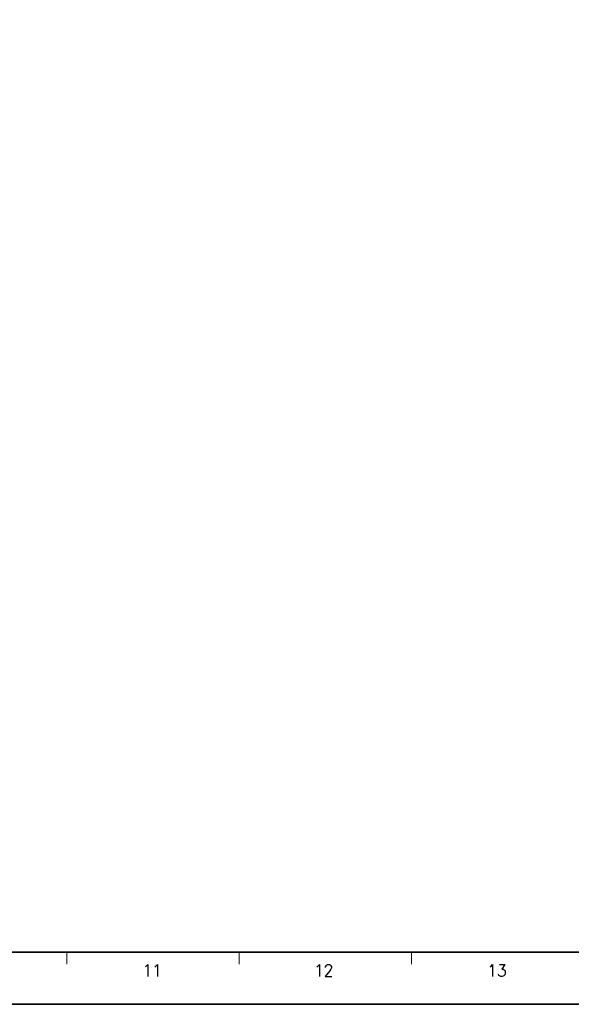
# Model space of a CAD drawing. Header units: millimetres. Extents: x 4497 to 11741, y 5958 to 12619.
# Tile 67 of 256: x 5305 to 5385, y 6957 to 7101. Entities that reach past the tile are written whole.
import ezdxf
from ezdxf.enums import TextEntityAlignment as Align

# ---------------------------------------------------------------- set-up
doc = ezdxf.new("R2010")
doc.units = ezdxf.units.MM
doc.header["$LTSCALE"] = 0.8
doc.layers.get('0').update_dxf_attribs({"linetype": 'CONTINUOUS', "lineweight": 0})
doc.styles.get("Standard").update_dxf_attribs({"font": 'romans.shx', "width": 0.8, "oblique": 5, "bigfont": 'whgtxt.shx'})

msp = doc.modelspace()

# ---------------------------------------------------------------- linework, layer by layer
at = {"color": 7, "linetype": 'Continuous', "lineweight": 35}
msp.add_line((5060.129, 6964.708), (5462.578, 6964.708), dxfattribs=at)
at = {"color": 7, "linetype": 'Continuous'}
for p, q in [((5311.66, 6962.949), (5311.66, 6964.708)), ((5336.813, 6962.949), (5336.813, 6964.708)), ((5361.966, 6962.949), (5361.966, 6964.708))]:
    msp.add_line(p, q, dxfattribs=at)
at = {"color": 7, "linetype": 'Continuous', "lineweight": 35}
msp.add_lwpolyline([(5050.474, 7254.1), (5050.474, 6957.1), (5470.474, 6957.1), (5470.474, 7254.1)], close=True, dxfattribs=at)

# ---------------------------------------------------------------- texts
at = {"color": 7, "linetype": 'Continuous', "width": 0.933333}
for s, p in [('11', (5324.095, 6962.035)), ('12', (5349.158, 6962.035)), ('13', (5374.478, 6962.035))]:
    msp.add_text(s, height=1.759, dxfattribs=at).set_placement(p, align=Align.MIDDLE_CENTER)

doc.saveas('drawing.dxf')
